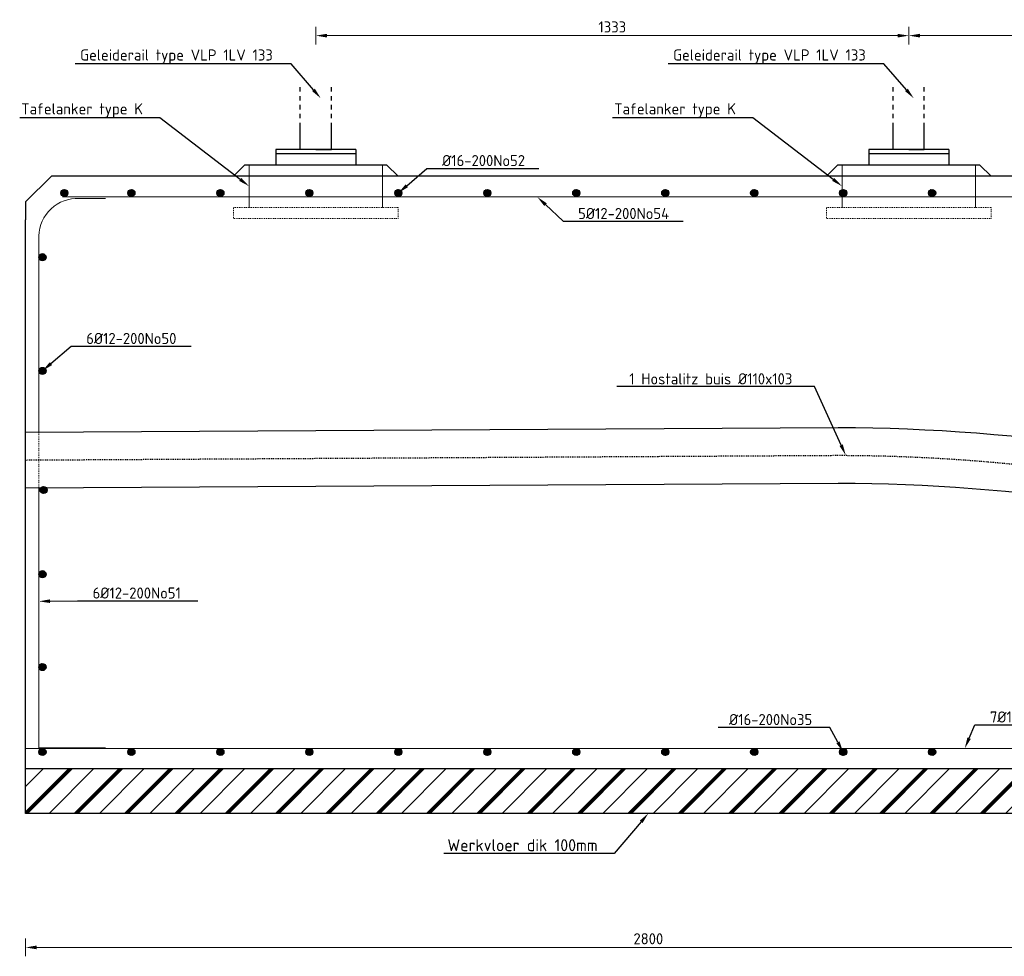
# Model space of a CAD drawing. Header units: millimetres. Extents: x -8028558 to 327273, y -63352 to 83293.
# Tile 143 of 195: x 288831 to 291044, y -20007 to -17901. Entities that reach past the tile are written whole.
import ezdxf
from ezdxf import colors
from ezdxf.entities.mleader import LeaderData, LeaderLine
from ezdxf.math import Vec2, Vec3

# ---------------------------------------------------------------- set-up
doc = ezdxf.new("R2010")
doc.units = ezdxf.units.MM
doc.linetypes.add('NLCS-HIDDEN', pattern=[4, 2, -2])
for name, color, linetype, lineweight in [('B-CO-BC-BETONVORM-AD', 252, 'Continuous', 18), ('B-CO-BC-BETONVORM-GD', 90, 'Continuous', 25), ('B-CO-BC-BETONVORM-M', 7, 'Continuous', 18), ('B-CO-BC-WAPENING-G', 170, 'Continuous', 18), ('B-CO-BC-WAPENING-GD', 130, 'Continuous', 25), ('B-CO-BC-WAPENING-GN', 150, 'NLCS-HIDDEN', 13), ('B-CO-BC-WAPENING_HOOFDWAPENING-G', 170, 'Continuous', 18), ('B-CO-KL-OVERIG_MANTELBUIS - CENTREERLIJN-GD', 8, 'NLCS-HIDDEN', 25), ('B-CO-KL-OVERIG_MANTELBUIS-GD', 8, 'Continuous', 25), ('B-CO-SC-STAALVORM-A', 252, 'Continuous', 18), ('B-CO-SC-STAALVORM-GN', 10, 'NLCS-HIDDEN', 13), ('B-WE-BV-GELEIDECONSTRUCTIE_GELEIDERAIL-GD', 210, 'Continuous', 25), ('X-XX-AL-VERWIJZING-T25', 7, 'Continuous', 25)]:
    doc.layers.add(name, color=color, linetype=linetype, lineweight=lineweight)
doc.styles.add('NLCS-ISO-MM10-T25', font='NLCS-ISO.ttf', dxfattribs={"height": 25})
doc.dimstyles.new('NLCS-MM10-T25-PIJL_L0_H0', dxfattribs={"dimscale": 10, "dimtxt": 2.5, "dimasz": 2.5, "dimexe": 2, "dimexo": 2, "dimgap": 0.7, "dimtad": 1, "dimdec": 0, "dimzin": 0, "dimdsep": 46, "dimtxsty": 'NLCS-ISO-MM10-T25', "dimcen": 0, "dimdle": 2, "dimclrd": 256, "dimclre": 256, "dimclrt": 256, "dimadec": 0, "dimazin": 0, "dimtfac": 1, "dimtdec": 3, "dimtofl": 0, "dimtmove": 0, "dimatfit": 3, "dimfxl": 2, "dimfxlon": 1, "dimtfillclr": 256, "dimtolj": 1, "dimtzin": 0, "dimlwd": -1, "dimlwe": -1, "dimarcsym": 0})
pattern_1 = [(45, (309540.3067, -11515.35), (-2.8284271, 2.8284271), []), (45, (309540.3067, -11512.9214), (-2.8284271, 2.8284271), []), (45, (309540.3067, -11512.8214), (-2.8284271, 2.8284271), []), (45, (309540.3067, -11512.7214), (-2.8284271, 2.8284271), [])]
pattern_2 = [(45, (309740.3067, -11515.35), (-2.8284271, 2.8284271), []), (45, (309740.3067, -11512.9214), (-2.8284271, 2.8284271), []), (45, (309740.3067, -11512.8214), (-2.8284271, 2.8284271), []), (45, (309740.3067, -11512.7214), (-2.8284271, 2.8284271), [])]
pattern_3 = [(45, (309940.3067, -11515.35), (-2.8284271, 2.8284271), []), (45, (309940.3067, -11512.9214), (-2.8284271, 2.8284271), []), (45, (309940.3067, -11512.8214), (-2.8284271, 2.8284271), []), (45, (309940.3067, -11512.7214), (-2.8284271, 2.8284271), [])]

# ---------------------------------------------------------------- blocks, each defined once
blk = doc.blocks.new('*D2104')
at = {"layer": 'B-CO-BC-BETONVORM-M', "transparency": 16777216}
for p, q in [((288843.9, -19966.9), (288843.9, -20006.9)), ((288868.9, -19986.9), (291618.9, -19986.9)), ((291643.9, -19966.9), (291643.9, -20006.9))]:
    blk.add_line(p, q, dxfattribs=at)
for points in [[(288868.9, -19982.7), (288868.9, -19991), (288843.9, -19986.9)], [(291618.9, -19982.7), (291618.9, -19991), (291643.9, -19986.9)]]:
    blk.add_solid(points, dxfattribs=at)
at = {"layer": 'B-CO-BC-BETONVORM-M', "transparency": 16777216, "insert": (290243.9, -19967.4), "char_height": 25, "attachment_point": 5, "style": 'NLCS-ISO-MM10-T25'}
blk.add_mtext('\\A1;2800', dxfattribs=at)
blk = doc.blocks.new('geleiderailconstructie')
at = {"layer": 'B-WE-BV-GELEIDECONSTRUCTIE_GELEIDERAIL-GD', "flags": 128}
for points in [[(-28291.3, -6868.1), (-28291.3, -6858.1)], [(-28221.3, -6868.1), (-28221.3, -6858.1)], [(-28291.3, -6888.1), (-28291.3, -6878.1)], [(-28221.3, -6888.1), (-28221.3, -6878.1)], [(-28291.3, -6908.1), (-28291.3, -6898.1)], [(-28221.3, -6908.1), (-28221.3, -6898.1)], [(-28291.3, -6928.1), (-28291.3, -6918.1)], [(-28221.3, -6928.1), (-28221.3, -6918.1)], [(-28256.3, -6998.1), (-28291.3, -6998.1), (-28291.3, -6938.1)], [(-28256.3, -6998.1), (-28221.3, -6998.1), (-28221.3, -6938.1)], [(-28346.3, -6998.1), (-28166.3, -6998.1)], [(-28346.3, -6998.1), (-28346.3, -7033.1)], [(-28346.3, -7008.1), (-28166.3, -7008.1)], [(-28166.3, -6998.1), (-28166.3, -7033.1)], [(-28416.3, -7033.1), (-28441.3, -7058.1)], [(-28416.3, -7033.1), (-28096.3, -7033.1)], [(-28096.3, -7033.1), (-28071.3, -7058.1)]]:
    blk.add_lwpolyline(points, dxfattribs=at)
blk = doc.blocks.new('*D2110')
at = {"layer": 'B-CO-BC-BETONVORM-M', "transparency": 16777216}
for p, q in [((290829.4, -17956.5), (290829.4, -17916.5)), ((292162.4, -17956.5), (292162.4, -17916.5)), ((290854.4, -17936.5), (292137.4, -17936.5))]:
    blk.add_line(p, q, dxfattribs=at)
for points in [[(290854.4, -17932.4), (290854.4, -17940.7), (290829.4, -17936.5)], [(292137.4, -17932.4), (292137.4, -17940.7), (292162.4, -17936.5)]]:
    blk.add_solid(points, dxfattribs=at)
at = {"layer": 'B-CO-BC-BETONVORM-M', "transparency": 16777216, "insert": (291495.9, -17917), "char_height": 25, "attachment_point": 5, "style": 'NLCS-ISO-MM10-T25'}
blk.add_mtext('\\A1;1333', dxfattribs=at)
blk = doc.blocks.new('*D2111')
at = {"layer": 'B-CO-BC-BETONVORM-M', "transparency": 16777216}
for p, q in [((289496.4, -17956.5), (289496.4, -17916.5)), ((290829.4, -17956.5), (290829.4, -17916.5)), ((289521.4, -17936.5), (290804.4, -17936.5))]:
    blk.add_line(p, q, dxfattribs=at)
for points in [[(289521.4, -17932.4), (289521.4, -17940.7), (289496.4, -17936.5)], [(290804.4, -17932.4), (290804.4, -17940.7), (290829.4, -17936.5)]]:
    blk.add_solid(points, dxfattribs=at)
at = {"layer": 'B-CO-BC-BETONVORM-M', "transparency": 16777216, "insert": (290162.9, -17917), "char_height": 25, "attachment_point": 5, "style": 'NLCS-ISO-MM10-T25'}
blk.add_mtext('\\A1;1333', dxfattribs=at)

msp = doc.modelspace()

# ---------------------------------------------------------------- hatches: boundary and pattern name
at = {"layer": 'B-CO-BC-BETONVORM-AD'}
h = msp.add_hatch(dxfattribs=at)
h.set_pattern_fill('ACO-BETON_ONGEWAPEND-SODMM', color=256, scale=10, pattern_type=2)
h.set_pattern_definition([(45, (42071.9, -10368.06), (-56.568542, 56.568542), []), (45, (42071.9, -10319.49), (-56.568542, 56.568542), []), (45, (42071.9, -10317.49), (-56.568542, 56.568542), []), (45, (42071.9, -10315.49), (-56.568542, 56.568542), []), (45, (42071.9, -10313.49), (-56.568542, 56.568542), []), (45, (42071.9, -10311.49), (-56.568542, 56.568542), [])])
h.paths.add_polyline_path([(288843.9, -19585.4), (288843.9, -19685.4), (291643.9, -19685.4), (291643.9, -19585.4)])
at = {"layer": 'B-CO-SC-STAALVORM-A'}
h = msp.add_hatch(dxfattribs=at)
h.set_pattern_fill('ACO-STAAL', color=256, pattern_type=2)
h.set_pattern_definition([(45, (309891.2803, -10258.348), (-2.8284271, 2.8284271), []), (45, (309891.2803, -10255.9198), (-2.8284271, 2.8284271), []), (45, (309891.2803, -10255.8198), (-2.8284271, 2.8284271), []), (45, (309891.2803, -10255.7198), (-2.8284271, 2.8284271), [])])
h.paths.add_polyline_path([(288923, -18290.4, -1), (288939, -18290.4, -1)])
h = msp.add_hatch(dxfattribs=at)
h.set_pattern_fill('ACO-STAAL', color=256, pattern_type=2)
h.set_pattern_definition([(45, (309740.3067, -10258.348), (-2.8284271, 2.8284271), []), (45, (309740.3067, -10255.9198), (-2.8284271, 2.8284271), []), (45, (309740.3067, -10255.8198), (-2.8284271, 2.8284271), []), (45, (309740.3067, -10255.7198), (-2.8284271, 2.8284271), [])])
h.paths.add_polyline_path([(289073.9, -18290.4, -1), (289089.9, -18290.4, -1)])
h = msp.add_hatch(dxfattribs=at)
h.set_pattern_fill('ACO-STAAL', color=256, pattern_type=2)
h.set_pattern_definition([(45, (309540.3067, -10258.348), (-2.8284271, 2.8284271), []), (45, (309540.3067, -10255.9198), (-2.8284271, 2.8284271), []), (45, (309540.3067, -10255.8198), (-2.8284271, 2.8284271), []), (45, (309540.3067, -10255.7198), (-2.8284271, 2.8284271), [])])
h.paths.add_polyline_path([(289273.9, -18290.4, -1), (289289.9, -18290.4, -1)])
h = msp.add_hatch(dxfattribs=at)
h.set_pattern_fill('ACO-STAAL', color=256, pattern_type=2)
h.set_pattern_definition([(45, (309340.3067, -10258.348), (-2.8284271, 2.8284271), []), (45, (309340.3067, -10255.9198), (-2.8284271, 2.8284271), []), (45, (309340.3067, -10255.8198), (-2.8284271, 2.8284271), []), (45, (309340.3067, -10255.7198), (-2.8284271, 2.8284271), [])])
h.paths.add_polyline_path([(289473.9, -18290.4, -1), (289489.9, -18290.4, -1)])
h = msp.add_hatch(dxfattribs=at)
h.set_pattern_fill('ACO-STAAL', color=256, pattern_type=2)
h.set_pattern_definition([(45, (309140.3067, -10258.348), (-2.8284271, 2.8284271), []), (45, (309140.3067, -10255.9198), (-2.8284271, 2.8284271), []), (45, (309140.3067, -10255.8198), (-2.8284271, 2.8284271), []), (45, (309140.3067, -10255.7198), (-2.8284271, 2.8284271), [])])
h.paths.add_polyline_path([(289673.9, -18290.4, -1), (289689.9, -18290.4, -1)])
h = msp.add_hatch(dxfattribs=at)
h.set_pattern_fill('ACO-STAAL', color=256, pattern_type=2)
h.set_pattern_definition([(45, (308940.3067, -10258.348), (-2.8284271, 2.8284271), []), (45, (308940.3067, -10255.9198), (-2.8284271, 2.8284271), []), (45, (308940.3067, -10255.8198), (-2.8284271, 2.8284271), []), (45, (308940.3067, -10255.7198), (-2.8284271, 2.8284271), [])])
h.paths.add_polyline_path([(289873.9, -18290.4, -1), (289889.9, -18290.4, -1)])
h = msp.add_hatch(dxfattribs=at)
h.set_pattern_fill('ACO-STAAL', color=256, pattern_type=2)
h.set_pattern_definition([(45, (308740.3067, -10258.348), (-2.8284271, 2.8284271), []), (45, (308740.3067, -10255.9198), (-2.8284271, 2.8284271), []), (45, (308740.3067, -10255.8198), (-2.8284271, 2.8284271), []), (45, (308740.3067, -10255.7198), (-2.8284271, 2.8284271), [])])
h.paths.add_polyline_path([(290073.9, -18290.4, -1), (290089.9, -18290.4, -1)])
h = msp.add_hatch(dxfattribs=at)
h.set_pattern_fill('ACO-STAAL', color=256, pattern_type=2)
h.set_pattern_definition([(45, (308540.3067, -10258.348), (-2.8284271, 2.8284271), []), (45, (308540.3067, -10255.9198), (-2.8284271, 2.8284271), []), (45, (308540.3067, -10255.8198), (-2.8284271, 2.8284271), []), (45, (308540.3067, -10255.7198), (-2.8284271, 2.8284271), [])])
h.paths.add_polyline_path([(290273.9, -18290.4, -1), (290289.9, -18290.4, -1)])
h = msp.add_hatch(dxfattribs=at)
h.set_pattern_fill('ACO-STAAL', color=256, pattern_type=2)
h.set_pattern_definition([(45, (308340.3067, -10258.348), (-2.8284271, 2.8284271), []), (45, (308340.3067, -10255.9198), (-2.8284271, 2.8284271), []), (45, (308340.3067, -10255.8198), (-2.8284271, 2.8284271), []), (45, (308340.3067, -10255.7198), (-2.8284271, 2.8284271), [])])
h.paths.add_polyline_path([(290473.9, -18290.4, -1), (290489.9, -18290.4, -1)])
h = msp.add_hatch(dxfattribs=at)
h.set_pattern_fill('ACO-STAAL', color=256, pattern_type=2)
h.set_pattern_definition([(45, (308140.3067, -10258.348), (-2.8284271, 2.8284271), []), (45, (308140.3067, -10255.9198), (-2.8284271, 2.8284271), []), (45, (308140.3067, -10255.8198), (-2.8284271, 2.8284271), []), (45, (308140.3067, -10255.7198), (-2.8284271, 2.8284271), [])])
h.paths.add_polyline_path([(290673.9, -18290.4, -1), (290689.9, -18290.4, -1)])
h = msp.add_hatch(dxfattribs=at)
h.set_pattern_fill('ACO-STAAL', color=256, pattern_type=2)
h.set_pattern_definition([(45, (307940.3067, -10258.348), (-2.8284271, 2.8284271), []), (45, (307940.3067, -10255.9198), (-2.8284271, 2.8284271), []), (45, (307940.3067, -10255.8198), (-2.8284271, 2.8284271), []), (45, (307940.3067, -10255.7198), (-2.8284271, 2.8284271), [])])
h.paths.add_polyline_path([(290873.9, -18290.4, -1), (290889.9, -18290.4, -1)])
h = msp.add_hatch(dxfattribs=at)
h.set_pattern_fill('ACO-STAAL', color=256, pattern_type=2)
h.set_pattern_definition([(45, (309940.3067, -10402.6774), (-2.8284271, 2.8284271), []), (45, (309940.3067, -10400.249), (-2.8284271, 2.8284271), []), (45, (309940.3067, -10400.149), (-2.8284271, 2.8284271), []), (45, (309940.3067, -10400.049), (-2.8284271, 2.8284271), [])])
h.paths.add_polyline_path([(288873.9, -18434.7, -1), (288889.9, -18434.7, -1)])
h = msp.add_hatch(dxfattribs=at)
h.set_pattern_fill('ACO-STAAL', color=256, pattern_type=2)
h.set_pattern_definition([(45, (309940.3067, -10658.348), (-2.8284271, 2.8284271), []), (45, (309940.3067, -10655.9198), (-2.8284271, 2.8284271), []), (45, (309940.3067, -10655.8198), (-2.8284271, 2.8284271), []), (45, (309940.3067, -10655.7198), (-2.8284271, 2.8284271), [])])
h.paths.add_polyline_path([(288873.9, -18690.4, -1), (288889.9, -18690.4, -1)])
h = msp.add_hatch(dxfattribs=at)
h.set_pattern_fill('ACO-STAAL', color=256, pattern_type=2)
h.set_pattern_definition([(45, (309937.8277, -10926.1345), (-2.8284271, 2.8284271), []), (45, (309937.8277, -10923.706), (-2.8284271, 2.8284271), []), (45, (309937.8277, -10923.606), (-2.8284271, 2.8284271), []), (45, (309937.8277, -10923.506), (-2.8284271, 2.8284271), [])])
h.paths.add_polyline_path([(288876.4, -18958.2, -1), (288892.4, -18958.2, -1)])
h = msp.add_hatch(dxfattribs=at)
h.set_pattern_fill('ACO-STAAL', color=256, pattern_type=2)
h.set_pattern_definition([(45, (309940.3067, -11115.4956), (-2.8284271, 2.8284271), []), (45, (309940.3067, -11113.0672), (-2.8284271, 2.8284271), []), (45, (309940.3067, -11112.9672), (-2.8284271, 2.8284271), []), (45, (309940.3067, -11112.8672), (-2.8284271, 2.8284271), [])])
h.paths.add_polyline_path([(288873.9, -19147.6, -1), (288889.9, -19147.6, -1)])
h = msp.add_hatch(dxfattribs=at)
h.set_pattern_fill('ACO-STAAL', color=256, pattern_type=2)
h.set_pattern_definition([(45, (309940.3067, -11324.469), (-2.8284271, 2.8284271), []), (45, (309940.3067, -11322.0407), (-2.8284271, 2.8284271), []), (45, (309940.3067, -11321.9407), (-2.8284271, 2.8284271), []), (45, (309940.3067, -11321.8407), (-2.8284271, 2.8284271), [])])
h.paths.add_polyline_path([(288873.9, -19356.5, -1), (288889.9, -19356.5, -1)])
h = msp.add_hatch(dxfattribs=at)
h.set_pattern_fill('ACO-STAAL', color=256, pattern_type=2)
h.set_pattern_definition(pattern_3)
h.paths.add_polyline_path([(288873.9, -19547.4, -1), (288889.9, -19547.4, -1)])
h = msp.add_hatch(dxfattribs=at)
h.set_pattern_fill('ACO-STAAL', color=256, pattern_type=2)
h.set_pattern_definition(pattern_2)
h.paths.add_polyline_path([(289073.9, -19547.4, -1), (289089.9, -19547.4, -1)])
h = msp.add_hatch(dxfattribs=at)
h.set_pattern_fill('ACO-STAAL', color=256, pattern_type=2)
h.set_pattern_definition(pattern_1)
h.paths.add_polyline_path([(289273.9, -19547.4, -1), (289289.9, -19547.4, -1)])
h = msp.add_hatch(dxfattribs=at)
h.set_pattern_fill('ACO-STAAL', color=256, pattern_type=2)
h.set_pattern_definition([(45, (310540.3067, -11515.35), (-2.8284271, 2.8284271), []), (45, (310540.3067, -11512.9214), (-2.8284271, 2.8284271), []), (45, (310540.3067, -11512.8214), (-2.8284271, 2.8284271), []), (45, (310540.3067, -11512.7214), (-2.8284271, 2.8284271), [])])
h.paths.add_polyline_path([(289473.9, -19547.4, -1), (289489.9, -19547.4, -1)])
h = msp.add_hatch(dxfattribs=at)
h.set_pattern_fill('ACO-STAAL', color=256, pattern_type=2)
h.set_pattern_definition([(45, (310340.3067, -11515.35), (-2.8284271, 2.8284271), []), (45, (310340.3067, -11512.9214), (-2.8284271, 2.8284271), []), (45, (310340.3067, -11512.8214), (-2.8284271, 2.8284271), []), (45, (310340.3067, -11512.7214), (-2.8284271, 2.8284271), [])])
h.paths.add_polyline_path([(289673.9, -19547.4, -1), (289689.9, -19547.4, -1)])
h = msp.add_hatch(dxfattribs=at)
h.set_pattern_fill('ACO-STAAL', color=256, pattern_type=2)
h.set_pattern_definition([(45, (310140.3067, -11515.35), (-2.8284271, 2.8284271), []), (45, (310140.3067, -11512.9214), (-2.8284271, 2.8284271), []), (45, (310140.3067, -11512.8214), (-2.8284271, 2.8284271), []), (45, (310140.3067, -11512.7214), (-2.8284271, 2.8284271), [])])
h.paths.add_polyline_path([(289873.9, -19547.4, -1), (289889.9, -19547.4, -1)])
h = msp.add_hatch(dxfattribs=at)
h.set_pattern_fill('ACO-STAAL', color=256, pattern_type=2)
h.set_pattern_definition(pattern_3)
h.paths.add_polyline_path([(290073.9, -19547.4, -1), (290089.9, -19547.4, -1)])
h = msp.add_hatch(dxfattribs=at)
h.set_pattern_fill('ACO-STAAL', color=256, pattern_type=2)
h.set_pattern_definition(pattern_2)
h.paths.add_polyline_path([(290273.9, -19547.4, -1), (290289.9, -19547.4, -1)])
h = msp.add_hatch(dxfattribs=at)
h.set_pattern_fill('ACO-STAAL', color=256, pattern_type=2)
h.set_pattern_definition(pattern_1)
h.paths.add_polyline_path([(290473.9, -19547.4, -1), (290489.9, -19547.4, -1)])
h = msp.add_hatch(dxfattribs=at)
h.set_pattern_fill('ACO-STAAL', color=256, pattern_type=2)
h.set_pattern_definition([(45, (309340.3067, -11515.35), (-2.8284271, 2.8284271), []), (45, (309340.3067, -11512.9214), (-2.8284271, 2.8284271), []), (45, (309340.3067, -11512.8214), (-2.8284271, 2.8284271), []), (45, (309340.3067, -11512.7214), (-2.8284271, 2.8284271), [])])
h.paths.add_polyline_path([(290673.9, -19547.4, -1), (290689.9, -19547.4, -1)])
h = msp.add_hatch(dxfattribs=at)
h.set_pattern_fill('ACO-STAAL', color=256, pattern_type=2)
h.set_pattern_definition([(45, (309140.3067, -11515.35), (-2.8284271, 2.8284271), []), (45, (309140.3067, -11512.9214), (-2.8284271, 2.8284271), []), (45, (309140.3067, -11512.8214), (-2.8284271, 2.8284271), []), (45, (309140.3067, -11512.7214), (-2.8284271, 2.8284271), [])])
h.paths.add_polyline_path([(290873.9, -19547.4, -1), (290889.9, -19547.4, -1)])

# ---------------------------------------------------------------- linework, layer by layer
at = {"layer": 'B-CO-BC-BETONVORM-GD', "flags": 128}
for points in [[(292943.4, -18252.4), (288901.9, -18252.4), (288843.9, -18310.4), (288843.9, -18350.4)], [(288843.9, -19685.4), (288843.9, -19585.4), (288843.9, -18350.4)], [(291643.9, -19585.4), (288843.9, -19585.4)], [(291643.9, -19685.4), (288843.9, -19685.4)]]:
    msp.add_lwpolyline(points, dxfattribs=at)
at = {"layer": 'B-CO-BC-WAPENING-G'}
msp.add_lwpolyline([(288873.9, -18828.1), (288873.9, -18386.8, -0.422737), (288964.1, -18302.8), (289023.9, -18302.8)], format="xyb", dxfattribs=at)
at = {"layer": 'B-CO-BC-WAPENING-G', "flags": 128}
for points in [[(288926.8, -18299.3), (292206.9, -18299.3)], [(289023.9, -19538), (288873.9, -19538), (288873.9, -18968.7), (288873.9, -18953.1)], [(288843.9, -19539.4), (291955.3, -19539.4)]]:
    msp.add_lwpolyline(points, dxfattribs=at)
at = {"layer": 'B-CO-BC-WAPENING-GD'}
for centre in [(288931, -18290.4), (289081.9, -18290.4), (289281.9, -18290.4), (289481.9, -18290.4), (289681.9, -18290.4), (289881.9, -18290.4), (290081.9, -18290.4), (290281.9, -18290.4), (290481.9, -18290.4), (290681.9, -18290.4), (290881.9, -18290.4), (288881.9, -18434.7), (288881.9, -18690.4), (288884.4, -18958.2), (288881.9, -19147.6), (288881.9, -19356.5), (288881.9, -19547.4), (289081.9, -19547.4), (289281.9, -19547.4), (289481.9, -19547.4), (289681.9, -19547.4), (289881.9, -19547.4), (290081.9, -19547.4), (290281.9, -19547.4), (290481.9, -19547.4), (290681.9, -19547.4), (290881.9, -19547.4)]:
    msp.add_circle(centre, 8, dxfattribs=at)
at = {"layer": 'B-CO-BC-WAPENING-GN', "flags": 128}
msp.add_lwpolyline([(288873.9, -18828.1), (288873.9, -18953.1)], dxfattribs=at)
at = {"layer": 'B-CO-BC-WAPENING_HOOFDWAPENING-G', "flags": 128}
for points in [[(289346.4, -18227.4), (289346.4, -18322.8)], [(289646.4, -18227.4), (289646.4, -18322.8)], [(290679.4, -18227.4), (290679.4, -18322.8)], [(290979.4, -18227.4), (290979.4, -18322.8)]]:
    msp.add_lwpolyline(points, dxfattribs=at)
at = {"layer": 'B-CO-KL-OVERIG_MANTELBUIS - CENTREERLIJN-GD', "flags": 128}
msp.add_lwpolyline([(288843.9, -18890.8), (290670.8, -18880.2, -0.156653), (293020.2, -19638.7)], format="xyb", dxfattribs=at)
at = {"layer": 'B-CO-KL-OVERIG_MANTELBUIS-GD', "flags": 128}
for points in [[(288843.9, -18828.3), (290670.7, -18817.7, -0.152435), (293001.2, -19548.8, -0.156667)], [(288843.9, -18953.3), (290670.9, -18942.7, -0.152142), (292926.7, -19649.2, -0.156638)]]:
    msp.add_lwpolyline(points, format="xyb", dxfattribs=at)
at = {"layer": 'B-CO-SC-STAALVORM-GN', "flags": 128}
for points in [[(289681.4, -18322.8), (289681.4, -18347.8), (289311.4, -18347.8), (289311.4, -18322.8)], [(291014.4, -18322.8), (291014.4, -18347.8), (290644.4, -18347.8), (290644.4, -18322.8)]]:
    msp.add_lwpolyline(points, close=True, dxfattribs=at)

# ---------------------------------------------------------------- block references
at = {"layer": 'X-XX-AL-VERWIJZING-T25', "xscale": -1}
for p in [(261240, -11194.3), (262573, -11194.3)]:
    msp.add_blockref('geleiderailconstructie', p, dxfattribs=at)

# ---------------------------------------------------------------- dimensions: what is measured, and where the dimension line sits
at = {"layer": 'B-CO-BC-BETONVORM-M'}
for base, p1, p2, picture, middle in [((290829.4, -17936.5), (289496.4, -18227.4), (290829.4, -18227.4), '*D2111', (290162.9, -17917)), ((292162.4, -17936.5), (290829.4, -18227.4), (292162.4, -18227.4), '*D2110', (291495.9, -17917)), ((291643.9, -19986.9), (288843.9, -19685.4), (291643.9, -19685.4), '*D2104', (290243.9, -19967.4))]:
    dim = msp.add_linear_dim(base=base, p1=p1, p2=p2, dimstyle='NLCS-MM10-T25-PIJL_L0_H0', dxfattribs=at)
    dim.commit()
    dim.dimension.update_dxf_attribs({"geometry": picture, "text_midpoint": middle})

# ---------------------------------------------------------------- leaders
at = {"layer": 'X-XX-AL-VERWIJZING-T25'}
ml = msp.add_multileader_mtext('Standard', dxfattribs=at)
ml.set_content('Geleiderail type VLP 1LV 133', color=256, style='NLCS-ISO-MM10-T25')
ml.set_leader_properties(color=256, linetype='ByLayer', lineweight=-1)
ml.build(insert=Vec2(0, 0))
ml.multileader.update_dxf_attribs({"text_left_attachment_type": 5, "text_right_attachment_type": 5, "dogleg_length": 25, "arrow_head_size": 25})
ctx = ml.context
ctx.base_point, ctx.char_height, ctx.arrow_head_size, ctx.landing_gap_size, ctx.plane_origin = Vec3(288957.6, -18000), 25, 25, 9, Vec3(289507.5, -18077.4)
ctx.left_attachment, ctx.right_attachment = 5, 5
notes = []
notes.append((ctx, [(1, (1, 1, 0), (289440.6, -18000), (-1, 0), 25, [(0, [(289507.5, -18077.4)], 0, [])])]))
ctx.mtext.insert, ctx.mtext.flow_direction = Vec3(288966.6, -17967.5), 5
ml = msp.add_multileader_mtext('Standard', dxfattribs=at)
ml.set_content('Geleiderail type VLP 1LV 133', color=256, style='NLCS-ISO-MM10-T25')
ml.set_leader_properties(color=256, linetype='ByLayer', lineweight=-1)
ml.build(insert=Vec2(0, 0))
ml.multileader.update_dxf_attribs({"text_left_attachment_type": 5, "text_right_attachment_type": 5, "dogleg_length": 25, "arrow_head_size": 25})
ctx = ml.context
ctx.base_point, ctx.char_height, ctx.arrow_head_size, ctx.landing_gap_size, ctx.plane_origin = Vec3(290290.6, -18000), 25, 25, 9, Vec3(290840.5, -18077.4)
ctx.left_attachment, ctx.right_attachment = 5, 5
notes.append((ctx, [(1, (1, 1, 0), (290773.6, -18000), (-1, 0), 25, [(0, [(290840.5, -18077.4)], 0, [])])]))
ctx.mtext.insert, ctx.mtext.flow_direction = Vec3(290299.6, -17967.5), 5
ml = msp.add_multileader_mtext('Standard', dxfattribs=at)
ml.set_content('Tafelanker type K', color=256, style='NLCS-ISO-MM10-T25')
ml.set_leader_properties(color=256, linetype='ByLayer', lineweight=-1)
ml.build(insert=Vec2(0, 0))
ml.multileader.update_dxf_attribs({"text_left_attachment_type": 5, "text_right_attachment_type": 5, "dogleg_length": 25, "arrow_head_size": 25})
ctx = ml.context
ctx.base_point, ctx.char_height, ctx.arrow_head_size, ctx.landing_gap_size, ctx.plane_origin = Vec3(288825.2, -18121), 25, 25, 9, Vec3(289346.4, -18275.1)
ctx.left_attachment, ctx.right_attachment = 5, 5
notes.append((ctx, [(1, (1, 1, 0), (289145.7, -18121), (-1, 0), 25, [(0, [(289346.4, -18275.1)], 0, [])])]))
ctx.mtext.insert, ctx.mtext.flow_direction = Vec3(288834.2, -18088.5), 5
ml = msp.add_multileader_mtext('Standard', dxfattribs=at)
ml.set_content('Tafelanker type K', color=256, style='NLCS-ISO-MM10-T25')
ml.set_leader_properties(color=256, linetype='ByLayer', lineweight=-1)
ml.build(insert=Vec2(0, 0))
ml.multileader.update_dxf_attribs({"text_left_attachment_type": 5, "text_right_attachment_type": 5, "dogleg_length": 25, "arrow_head_size": 25})
ctx = ml.context
ctx.base_point, ctx.char_height, ctx.arrow_head_size, ctx.landing_gap_size, ctx.plane_origin = Vec3(290158.2, -18121), 25, 25, 9, Vec3(290679.4, -18275.1)
ctx.left_attachment, ctx.right_attachment = 5, 5
notes.append((ctx, [(1, (1, 1, 0), (290478.7, -18121), (-1, 0), 25, [(0, [(290679.4, -18275.1)], 0, [])])]))
ctx.mtext.insert, ctx.mtext.flow_direction = Vec3(290167.2, -18088.5), 5
ml = msp.add_multileader_mtext('Standard', dxfattribs=at)
ml.set_content('Ø16-200No52', color=256, style='NLCS-ISO-MM10-T25')
ml.set_leader_properties(color=256, linetype='ByLayer', lineweight=-1)
ml.build(insert=Vec2(0, 0))
ml.multileader.update_dxf_attribs({"text_left_attachment_type": 5, "text_right_attachment_type": 5, "dogleg_length": 25, "arrow_head_size": 25})
ctx = ml.context
ctx.base_point, ctx.char_height, ctx.arrow_head_size, ctx.landing_gap_size, ctx.plane_origin = Vec3(289771.3, -18235), 25, 25, 9, Vec3(289720.4, -18117.5)
ctx.left_attachment, ctx.right_attachment = 5, 5
notes.append((ctx, [(1, (1, 1, 0), (289746.3, -18235), (1, 0), 25, [(0, [(289681.9, -18290.4)], 0, [])])]))
ctx.mtext.insert, ctx.mtext.flow_direction = Vec3(289780.3, -18205), 5
ml = msp.add_multileader_mtext('Standard', dxfattribs=at)
ml.set_content('5Ø12-200No54', color=256, style='NLCS-ISO-MM10-T25')
ml.set_leader_properties(color=256, linetype='ByLayer', lineweight=-1)
ml.build(insert=Vec2(0, 0))
ml.multileader.update_dxf_attribs({"text_left_attachment_type": 5, "text_right_attachment_type": 5, "dogleg_length": 25, "arrow_head_size": 25})
ctx = ml.context
ctx.base_point, ctx.char_height, ctx.arrow_head_size, ctx.landing_gap_size, ctx.plane_origin = Vec3(290077.1, -18354), 25, 25, 9, Vec3(290114.6, -18126.4)
ctx.left_attachment, ctx.right_attachment = 5, 5
notes.append((ctx, [(1, (1, 1, 0), (290052.1, -18354), (1, 0), 25, [(0, [(289994.5, -18299.3)], 0, [])])]))
ctx.mtext.insert, ctx.mtext.flow_direction = Vec3(290086.1, -18324), 5
ml = msp.add_multileader_mtext('Standard', dxfattribs=at)
ml.set_content('6Ø12-200No50', color=256, style='NLCS-ISO-MM10-T25')
ml.set_leader_properties(color=256, linetype='ByLayer', lineweight=-1)
ml.build(insert=Vec2(0, 0))
ml.multileader.update_dxf_attribs({"text_left_attachment_type": 5, "text_right_attachment_type": 5, "dogleg_length": 25, "arrow_head_size": 25})
ctx = ml.context
ctx.base_point, ctx.char_height, ctx.arrow_head_size, ctx.landing_gap_size, ctx.plane_origin = Vec3(288971.3, -18635), 25, 25, 9, Vec3(288920.4, -18517.5)
ctx.left_attachment, ctx.right_attachment = 5, 5
notes.append((ctx, [(1, (1, 1, 0), (288946.3, -18635), (1, 0), 25, [(0, [(288881.9, -18690.4)], 0, [])])]))
ctx.mtext.insert, ctx.mtext.flow_direction = Vec3(288980.3, -18605), 5
ml = msp.add_multileader_mtext('Standard', dxfattribs=at)
ml.set_content('1 Hostalitz buis Ø110x103', color=256, style='NLCS-ISO-MM10-T25')
ml.set_leader_properties(color=256, linetype='ByLayer', lineweight=-1)
ml.build(insert=Vec2(0, 0))
ml.multileader.update_dxf_attribs({"text_left_attachment_type": 5, "text_right_attachment_type": 5, "dogleg_length": 25, "arrow_head_size": 25})
ctx = ml.context
ctx.base_point, ctx.char_height, ctx.arrow_head_size, ctx.landing_gap_size, ctx.plane_origin = Vec3(290192, -18725.7), 25, 25, 9, Vec3(290539.3, -18880.2)
ctx.left_attachment, ctx.right_attachment = 5, 5
notes.append((ctx, [(0, (1, 1, 0), (290617.5, -18725.7), (-1, 0), 25, [(0, [(290687.7, -18880.2)], 0, [])])]))
ctx.mtext.insert, ctx.mtext.flow_direction = Vec3(290201, -18695.7), 5
ml = msp.add_multileader_mtext('Standard', dxfattribs=at)
ml.set_content('6Ø12-200No51', color=256, style='NLCS-ISO-MM10-T25')
ml.set_leader_properties(color=256, linetype='ByLayer', lineweight=-1)
ml.build(insert=Vec2(0, 0))
ml.multileader.update_dxf_attribs({"text_left_attachment_type": 5, "text_right_attachment_type": 5, "dogleg_length": 25, "arrow_head_size": 25})
ctx = ml.context
ctx.base_point, ctx.char_height, ctx.arrow_head_size, ctx.landing_gap_size, ctx.plane_origin = Vec3(288985.6, -19207.4), 25, 25, 9, Vec3(288912.3, -19035.7)
ctx.left_attachment, ctx.right_attachment = 5, 5
notes.append((ctx, [(1, (1, 1, 0), (288960.6, -19207.4), (1, 0), 25, [(0, [(288873.9, -19208.6)], 0, [])])]))
ctx.mtext.insert, ctx.mtext.flow_direction = Vec3(288994.6, -19177.4), 5
ml = msp.add_multileader_mtext('Standard', dxfattribs=at)
ml.set_content('7Ø16-200No45', color=256, style='NLCS-ISO-MM10-T25')
ml.set_leader_properties(color=256, linetype='ByLayer', lineweight=-1)
ml.build(insert=Vec2(0, 0))
ml.multileader.update_dxf_attribs({"text_left_attachment_type": 5, "text_right_attachment_type": 5, "dogleg_length": 25, "arrow_head_size": 25})
ctx = ml.context
ctx.base_point, ctx.char_height, ctx.arrow_head_size, ctx.landing_gap_size, ctx.plane_origin = Vec3(291002.8, -19486.2), 25, 25, 9, Vec3(290993.6, -19386.1)
ctx.left_attachment, ctx.right_attachment = 5, 5
notes.append((ctx, [(1, (1, 1, 0), (290977.8, -19486.2), (1, 0), 25, [(0, [(290955.2, -19539.4)], 0, [])])]))
ctx.mtext.insert, ctx.mtext.flow_direction = Vec3(291011.8, -19456.2), 5
ml = msp.add_multileader_mtext('Standard', dxfattribs=at)
ml.set_content('Ø16-200No35', color=256, style='NLCS-ISO-MM10-T25')
ml.set_leader_properties(color=256, linetype='ByLayer', lineweight=-1)
ml.build(insert=Vec2(0, 0))
ml.multileader.update_dxf_attribs({"text_left_attachment_type": 5, "text_right_attachment_type": 5, "dogleg_length": 25, "arrow_head_size": 25})
ctx = ml.context
ctx.base_point, ctx.char_height, ctx.arrow_head_size, ctx.landing_gap_size, ctx.plane_origin = Vec3(290416.4, -19492), 25, 25, 9, Vec3(290720.4, -19374.6)
ctx.left_attachment, ctx.right_attachment = 5, 5
notes.append((ctx, [(0, (1, 1, 0), (290651.9, -19492), (-1, 0), 25, [(0, [(290681.9, -19547.4)], 0, [])])]))
ctx.mtext.insert, ctx.mtext.flow_direction = Vec3(290425.4, -19462), 5
ml = msp.add_multileader_mtext('Standard', dxfattribs=at)
ml.set_content('{\\H1.08333x;Werkvloer dik 100mm}', color=256, style='NLCS-ISO-MM10-T25')
ml.set_leader_properties(color=256, linetype='ByLayer', lineweight=-1)
ml.build(insert=Vec2(0, 0))
ml.multileader.update_dxf_attribs({"text_left_attachment_type": 5, "text_right_attachment_type": 5, "dogleg_length": 25, "arrow_head_size": 25})
ctx = ml.context
ctx.base_point, ctx.char_height, ctx.arrow_head_size, ctx.landing_gap_size, ctx.plane_origin = Vec3(289783.2, -19775.9), 25, 25, 9, Vec3(290267.8, -19553.7)
ctx.left_attachment, ctx.right_attachment = 5, 5
notes.append((ctx, [(0, (1, 1, 0), (290167.4, -19775.9), (-1, 0), 25, [(0, [(290243.9, -19685.4)], 0, [])])]))
ctx.mtext.insert, ctx.mtext.flow_direction = Vec3(289792.2, -19743.4), 5
for ctx, leaders in notes:
    for number, flags, end, landing, length, lines in leaders:
        leader = LeaderData()
        leader.index, (leader.has_last_leader_line, leader.has_dogleg_vector, leader.attachment_direction) = number, flags
        leader.last_leader_point, leader.dogleg_vector, leader.dogleg_length = Vec3(end), Vec3(landing), length
        for number, points, colour, breaks in lines:
            line = LeaderLine()
            line.index, line.vertices, line.color, line.breaks = number, Vec3.list(points), colors.encode_raw_color(colour), breaks
            leader.lines.append(line)
        ctx.leaders.append(leader)

doc.saveas('drawing.dxf')
